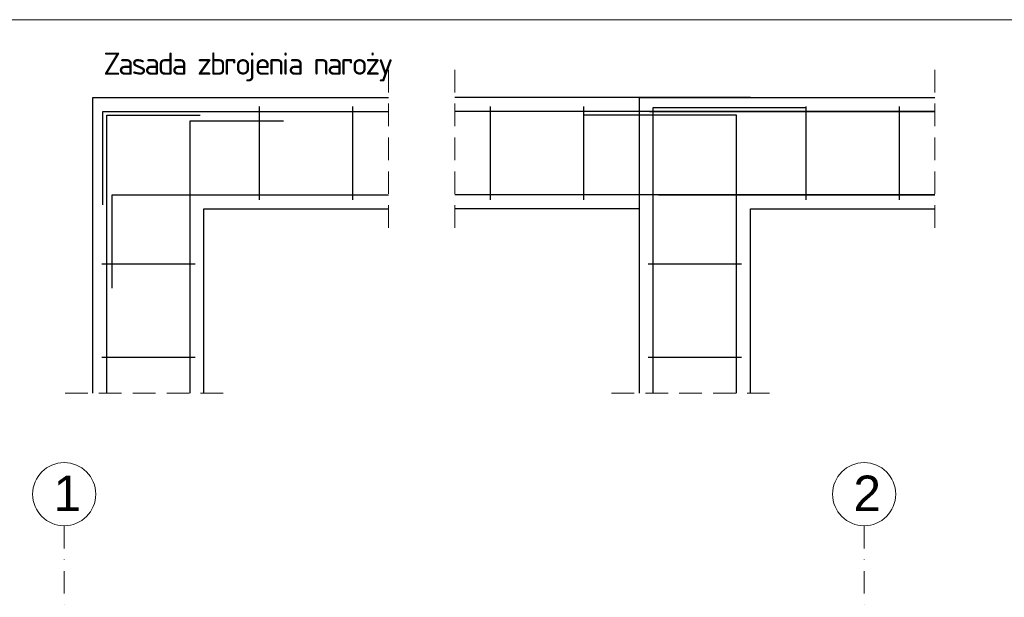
# Model space of a CAD drawing. Header units: millimetres. Extents: x -81893328 to 44149, y -26843406 to 95443303.
# Tile 96 of 100: x 27641 to 28749, y 12312 to 12961. Entities that reach past the tile are written whole.
import ezdxf

# ---------------------------------------------------------------- set-up
doc = ezdxf.new("R2010")
doc.units = ezdxf.units.MM
doc.linetypes.add('DASHDOTX2', pattern=[50.8, 25.4, -12.7, 0, -12.7])
doc.linetypes.add('DASHED', pattern=[19.05, 12.7, -6.35])
for name, color, linetype, lineweight in [('A- osie', 2, 'DASHDOTX2', 5), ('aRMZ - opisy', 7, 'Continuous', 5), ('aRMZ - osie', 2, 'DASHDOTX2', 5), ('aRMZ - tabelka i ramka', 63, 'Continuous', 13), ('aRMZ - ściany', 20, 'Continuous', 30), ('kRMZ - przerywana', 3, 'DASHED', 5)]:
    doc.layers.add(name, color=color, linetype=linetype, lineweight=lineweight)
doc.layers.add('kRMZ - pręty', color=2, linetype='Continuous')
doc.styles.add('1-100', font='arial.ttf', dxfattribs={"height": 15})
doc.styles.get("Standard").update_dxf_attribs({"font": 'arial.ttf'})

msp = doc.modelspace()

# ---------------------------------------------------------------- linework, layer by layer
at = {"layer": 'A- osie', "linetype": 'Continuous'}
for centre in [(27691.439, 12427.6832), (28591.439, 12427.6832)]:
    msp.add_circle(centre, 35.5167, dxfattribs=at)
at = {"layer": 'aRMZ - osie'}
for p, q in [((27691.439, 12392.1665), (27691.439, 10849.2614)), ((28591.439, 12392.1665), (28591.439, 10849.2614))]:
    msp.add_line(p, q, dxfattribs=at)
at = {"layer": 'aRMZ - tabelka i ramka'}
msp.add_lwpolyline([(26961.7575, 12961.3224), (30661.7575, 12961.3224), (30661.7575, 10091.3224), (26961.7575, 10091.3224)], close=True, dxfattribs=at)
at = {"layer": 'aRMZ - ściany'}
for points in [[(27723.721, 12541.2643), (27723.721, 12873.7643), (28056.221, 12873.7643)], [(28463.582, 12873.7643), (28131.082, 12873.7643)], [(28338.582, 12541.2643), (28338.582, 12873.7643), (28671.082, 12873.7643)], [(27848.721, 12541.2643), (27848.721, 12748.7643), (28056.221, 12748.7643)], [(28338.582, 12541.2643), (28338.582, 12748.7643), (28131.082, 12748.7643)], [(28463.582, 12541.2643), (28463.582, 12748.7643), (28671.082, 12748.7643)]]:
    msp.add_lwpolyline(points, dxfattribs=at)
at = {"layer": 'kRMZ - przerywana', "linetype": 'DASHED', "ltscale": 2}
for p, q in [((28056.221, 12905.0143), (28056.221, 12717.5143)), ((28131.082, 12905.0143), (28131.082, 12717.5143)), ((28671.082, 12905.0143), (28671.082, 12717.5143)), ((27692.471, 12541.2643), (27879.971, 12541.2643)), ((28307.332, 12541.2643), (28494.832, 12541.2643))]:
    msp.add_line(p, q, dxfattribs=at)
at = {"layer": 'kRMZ - pręty', "color": 2, "lineweight": 30}
for p, q in [((27911.221, 12758.7643), (27911.221, 12863.7643)), ((28016.221, 12758.7643), (28016.221, 12863.7643)), ((28171.082, 12758.7643), (28171.082, 12863.7643)), ((28276.082, 12758.7643), (28276.082, 12863.7643)), ((28526.082, 12758.7643), (28526.082, 12863.7643)), ((28631.082, 12758.7643), (28631.082, 12863.7643)), ((27838.721, 12686.2643), (27733.721, 12686.2643)), ((28453.582, 12686.2643), (28348.582, 12686.2643)), ((27838.721, 12581.2643), (27733.721, 12581.2643)), ((28453.582, 12581.2643), (28348.582, 12581.2643))]:
    msp.add_line(p, q, dxfattribs=at)
at = {"layer": 'kRMZ - pręty', "color": 3, "lineweight": 30}
for p, q in [((28671.082, 12858.1393), (28131.082, 12858.1393)), ((28671.082, 12764.3893), (28131.082, 12764.3893))]:
    msp.add_line(p, q, dxfattribs=at)
for points in [[(28354.207, 12541.2643), (28354.207, 12862.457), (28526.082, 12862.457)], [(27734.971, 12753.1393), (27734.971, 12858.1393), (28056.221, 12858.1393)], [(27739.346, 12541.2643), (27739.346, 12853.7643), (27844.346, 12853.7643)], [(28447.957, 12541.2643), (28447.957, 12854.0263), (28276.082, 12854.0263)], [(28349.832, 12858.1393), (28671.082, 12858.1393)], [(27833.096, 12541.2643), (27833.096, 12847.7643), (27938.096, 12847.7643)], [(27745.346, 12659.3893), (27745.346, 12764.3893), (28056.221, 12764.3893)], [(28360.207, 12764.3893), (28671.082, 12764.3893)]]:
    msp.add_lwpolyline(points, dxfattribs=at)

# ---------------------------------------------------------------- texts
at = {"layer": 'A- osie', "insert": (27679.3336, 12448.5984), "char_height": 40, "width": 38.590363, "attachment_point": 1}
msp.add_mtext('1', dxfattribs=at)
at = {"layer": 'A- osie', "linetype": 'Continuous', "insert": (28579.3336, 12448.5984), "char_height": 40, "width": 38.590363, "attachment_point": 1}
msp.add_mtext('2', dxfattribs=at)
at = {"layer": 'aRMZ - opisy', "ltscale": 45, "insert": (27895.7345, 12908.1442), "char_height": 25, "width": 322.63967, "attachment_point": 5, "style": '1-100'}
msp.add_mtext('\\pxi0.12067;{\\fISOCPEUR|b0|i0|c0|p34;\\T0.85;Zasada \\fISOCPEUR|b0|i0|c238|p34;zbrojenia naroży}', dxfattribs=at)

doc.saveas('drawing.dxf')
